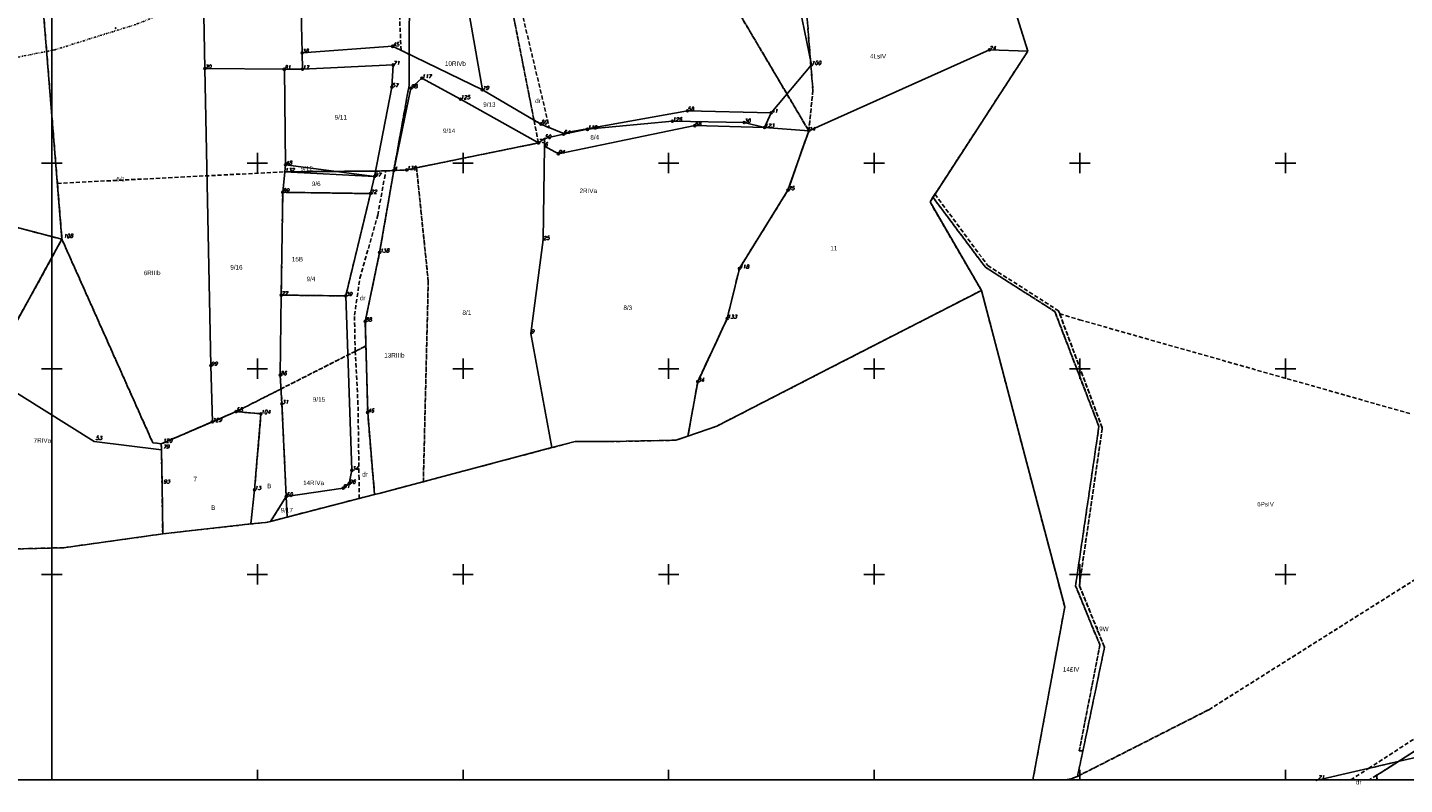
# Model space of a CAD drawing. Extents: x 4615668 to 9249187, y 5334101 to 10688993.
# Tile 45 of 120: x 4667628 to 4667963, y 5336568 to 5336752. Entities that reach past the tile are written whole.
import ezdxf

# ---------------------------------------------------------------- set-up
doc = ezdxf.new("R2010")
doc.units = 0
doc.header["$MEASUREMENT"] = 0
for name, pattern in [('DIVIDE', [1.25, 0.5, -0.25, 0, -0.25, 0, -0.25]), ('GEN7', [13.75, 9.75, -1.5, 1, -1.5]), ('KONTUR', [1.5, 1, -0.5]), ('UZYTEK', [1.5, 1, -0.5])]:
    doc.linetypes.add(name, pattern=pattern)
for name, color, linetype in [('10', 7, 'Continuous'), ('2', 7, 'Continuous'), ('5', 7, 'Continuous'), ('52', 7, 'Continuous'), ('57', 7, 'Continuous'), ('58', 7, 'Continuous'), ('60', 7, 'Continuous'), ('7', 4, 'GEN7'), ('8', 7, 'Continuous'), ('9', 7, 'Continuous')]:
    doc.layers.add(name, color=color, linetype=linetype)
doc.styles.add('ITALICT', font='ITALICT', dxfattribs={"height": 0.2})
doc.styles.add('txt', font='TXT', dxfattribs={"height": 0.2})

# ---------------------------------------------------------------- blocks, each defined once
blk = doc.blocks.new('202')
at = {"layer": '57', "color": 3, "linetype": 'Continuous'}
blk.add_circle((0, 0), 0.25, dxfattribs=at)
blk = doc.blocks.new('203')
at = {"layer": '57', "color": 3, "linetype": 'Continuous'}
blk.add_circle((0, 0), 0.045, dxfattribs=at)
blk = doc.blocks.new('*M2222')
at = {"layer": '60', "color": 7, "linetype": 'Continuous'}
for p, q in [((397.5, 150), (400, 150)), ((397.5, 100), (400, 100)), ((397.5, 50), (400, 50))]:
    blk.add_line(p, q, dxfattribs=at)
blk.add_lwpolyline([(0, 0), (0, 250), (400, 250), (400, 0)], close=True, dxfattribs=at)
blk = doc.blocks.new('*M2223')
at = {"layer": '60', "color": 7, "linetype": 'Continuous'}
for p, q in [((50, 147.5), (50, 152.5)), ((100, 147.5), (100, 152.5)), ((150, 147.5), (150, 152.5)), ((200, 147.5), (200, 152.5)), ((250, 147.5), (250, 152.5)), ((300, 147.5), (300, 152.5)), ((0, 150), (2.5, 150)), ((47.5, 150), (52.5, 150)), ((97.5, 150), (102.5, 150)), ((147.5, 150), (152.5, 150)), ((197.5, 150), (202.5, 150)), ((247.5, 150), (252.5, 150)), ((297.5, 150), (302.5, 150)), ((50, 97.5), (50, 102.5)), ((100, 97.5), (100, 102.5)), ((150, 97.5), (150, 102.5)), ((200, 97.5), (200, 102.5)), ((250, 97.5), (250, 102.5)), ((300, 97.5), (300, 102.5)), ((0, 100), (2.5, 100)), ((47.5, 100), (52.5, 100)), ((97.5, 100), (102.5, 100)), ((147.5, 100), (152.5, 100)), ((197.5, 100), (202.5, 100)), ((247.5, 100), (252.5, 100)), ((297.5, 100), (302.5, 100)), ((50, 47.5), (50, 52.5)), ((100, 47.5), (100, 52.5)), ((150, 47.5), (150, 52.5)), ((200, 47.5), (200, 52.5)), ((250, 47.5), (250, 52.5)), ((300, 47.5), (300, 52.5)), ((0, 50), (2.5, 50)), ((47.5, 50), (52.5, 50)), ((97.5, 50), (102.5, 50)), ((147.5, 50), (152.5, 50)), ((197.5, 50), (202.5, 50)), ((247.5, 50), (252.5, 50)), ((297.5, 50), (302.5, 50)), ((50, 0), (50, 2.5)), ((100, 0), (100, 2.5)), ((150, 0), (150, 2.5)), ((200, 0), (200, 2.5)), ((250, 0), (250, 2.5)), ((300, 0), (300, 2.5))]:
    blk.add_line(p, q, dxfattribs=at)
blk.add_lwpolyline([(0, 0), (0, 250), (400, 250), (400, 0)], close=True, dxfattribs=at)
blk = doc.blocks.new('WYS')
at = {"layer": '52', "color": 67, "linetype": 'Continuous'}
blk.add_circle((0, 0), 0.08, dxfattribs=at)

msp = doc.modelspace()

# ---------------------------------------------------------------- linework, layer by layer
at = {"layer": '2', "color": 5, "linetype": 'Continuous'}
for p, q in [((4667695.234, 5336745.993), (4667694.244, 5336794.023)), ((4667670.574, 5336791.553), (4667671.594, 5336742.153)), ((4667871.674, 5336746.353), (4667861.044, 5336780.853)), ((4667871.674, 5336746.353), (4667861.044, 5336780.853)), ((4667630.656, 5336776.416), (4667636.825, 5336700.643)), ((4667813.974, 5336768.043), (4667819.104, 5336743.083)), ((4667735.014, 5336760.053), (4667739.054, 5336737.013)), ((4667717.244, 5336747.563), (4667695.234, 5336745.993)), ((4667695.234, 5336745.993), (4667695.314, 5336741.993)), ((4667739.054, 5336737.013), (4667717.244, 5336747.563)), ((4667818.424, 5336727.013), (4667862.344, 5336746.693)), ((4667871.674, 5336746.353), (4667847.907, 5336709.756)), ((4667847.907, 5336709.756), (4667871.674, 5336746.353)), ((4667862.344, 5336746.693), (4667871.674, 5336746.353)), ((4667671.594, 5336742.153), (4667690.914, 5336741.973)), ((4667671.594, 5336742.153), (4667673.074, 5336669.933)), ((4667695.314, 5336741.993), (4667717.354, 5336743.023)), ((4667717.034, 5336737.653), (4667717.354, 5336743.023)), ((4667819.104, 5336743.083), (4667809.294, 5336731.383)), ((4667690.914, 5336741.973), (4667695.314, 5336741.993)), ((4667690.914, 5336741.973), (4667691.194, 5336718.763)), ((4667724.334, 5336739.803), (4667721.704, 5336737.413)), ((4667733.734, 5336734.723), (4667724.334, 5336739.803)), ((4667712.834, 5336715.893), (4667717.034, 5336737.653)), ((4667717.524, 5336717.373), (4667721.704, 5336737.413)), ((4667753.294, 5336728.673), (4667739.054, 5336737.013)), ((4667752.694, 5336724.063), (4667733.734, 5336734.723)), ((4667788.924, 5336731.873), (4667758.662, 5336726.459)), ((4667764.614, 5336727.383), (4667785.264, 5336729.343)), ((4667785.264, 5336729.343), (4667802.704, 5336729.023)), ((4667809.294, 5336731.383), (4667788.924, 5336731.873)), ((4667807.674, 5336727.833), (4667802.704, 5336729.023)), ((4667807.674, 5336727.833), (4667809.294, 5336731.383)), ((4667758.662, 5336726.459), (4667753.294, 5336728.673)), ((4667754.194, 5336725.143), (4667758.774, 5336726.233)), ((4667757.534, 5336721.453), (4667790.704, 5336728.273)), ((4667758.774, 5336726.233), (4667764.614, 5336727.383)), ((4667790.704, 5336728.273), (4667807.674, 5336727.833)), ((4667807.674, 5336727.833), (4667818.424, 5336727.013)), ((4667818.424, 5336727.013), (4667813.374, 5336712.593)), ((4667720.664, 5336717.503), (4667752.694, 5336724.063)), ((4667752.694, 5336724.063), (4667754.194, 5336725.143)), ((4667754.164, 5336723.263), (4667753.824, 5336700.493)), ((4667754.164, 5336723.263), (4667754.194, 5336725.143)), ((4667754.164, 5336723.263), (4667757.534, 5336721.453)), ((4667691.194, 5336718.763), (4667691.024, 5336717.043)), ((4667691.194, 5336718.763), (4667712.834, 5336715.893)), ((4667691.024, 5336717.043), (4667690.514, 5336712.073)), ((4667691.024, 5336717.043), (4667712.834, 5336715.893)), ((4667711.864, 5336711.753), (4667712.834, 5336715.893)), ((4667714.074, 5336697.433), (4667717.524, 5336717.373)), ((4667717.524, 5336717.373), (4667720.664, 5336717.503)), ((4667690.514, 5336712.073), (4667690.174, 5336687.073)), ((4667813.374, 5336712.593), (4667801.554, 5336693.533)), ((4667636.825, 5336700.643), (4667603.651, 5336709.355)), ((4667705.834, 5336686.873), (4667711.864, 5336711.753)), ((4667847.907, 5336709.756), (4667860.41, 5336688.22)), ((4667860.41, 5336688.22), (4667847.907, 5336709.756)), ((4667618.732, 5336667.747), (4667636.825, 5336700.643)), ((4667750.854, 5336677.773), (4667753.824, 5336700.493)), ((4667710.594, 5336680.673), (4667714.074, 5336697.433)), ((4667801.554, 5336693.533), (4667798.594, 5336681.353)), ((4667690.174, 5336687.073), (4667689.934, 5336667.633)), ((4667690.174, 5336687.073), (4667705.834, 5336686.873)), ((4667707.354, 5336644.483), (4667705.834, 5336686.873)), ((4667860.41, 5336688.22), (4667823.787, 5336669.445)), ((4667870.964, 5336648.055), (4667860.41, 5336688.22)), ((4667711.174, 5336658.533), (4667710.594, 5336680.673)), ((4667798.594, 5336681.353), (4667791.424, 5336666.023)), ((4667755.984, 5336649.983), (4667750.854, 5336677.773)), ((4667673.074, 5336669.933), (4667673.404, 5336656.283)), ((4667823.787, 5336669.445), (4667796.105, 5336655.232)), ((4667644.648, 5336651.502), (4667618.732, 5336667.747)), ((4667689.934, 5336667.633), (4667690.324, 5336660.663)), ((4667791.424, 5336666.023), (4667789.054, 5336652.813)), ((4667673.404, 5336656.283), (4667679.214, 5336658.743)), ((4667685.214, 5336658.203), (4667679.214, 5336658.743)), ((4667690.324, 5336660.663), (4667691.364, 5336638.113)), ((4667712.844, 5336638.603), (4667711.174, 5336658.533)), ((4667673.404, 5336656.283), (4667660.999, 5336650.906)), ((4667683.674, 5336639.743), (4667685.214, 5336658.203)), ((4667789.054, 5336652.813), (4667796.105, 5336655.232)), ((4667786.094, 5336651.793), (4667769.954, 5336651.443)), ((4667789.054, 5336652.813), (4667786.094, 5336651.793)), ((4667661.03, 5336649.436), (4667644.648, 5336651.502)), ((4667660.999, 5336650.906), (4667661.03, 5336649.436)), ((4667661.03, 5336649.436), (4667661.172, 5336640.945)), ((4667755.984, 5336649.983), (4667723.354, 5336641.353)), ((4667761.594, 5336651.453), (4667755.984, 5336649.983)), ((4667769.954, 5336651.443), (4667761.594, 5336651.453)), ((4667880.658, 5336611.255), (4667870.964, 5336648.055)), ((4667706.674, 5336641.243), (4667707.354, 5336644.483)), ((4667661.33, 5336629.02), (4667661.172, 5336640.945)), ((4667682.744, 5336631.433), (4667683.674, 5336639.743)), ((4667691.364, 5336638.113), (4667705.214, 5336640.133)), ((4667712.844, 5336638.603), (4667691.594, 5336633.123)), ((4667705.214, 5336640.133), (4667706.674, 5336641.243)), ((4667712.844, 5336638.603), (4667713.974, 5336638.853)), ((4667723.354, 5336641.353), (4667713.974, 5336638.853)), ((4667687.584, 5336632.043), (4667691.364, 5336638.113)), ((4667691.364, 5336638.113), (4667691.594, 5336633.123)), ((4667686.344, 5336631.763), (4667682.744, 5336631.433)), ((4667687.584, 5336632.043), (4667686.344, 5336631.763)), ((4667687.584, 5336632.043), (4667691.594, 5336633.123)), ((4667661.33, 5336629.02), (4667653.84, 5336627.959)), ((4667661.33, 5336629.02), (4667682.744, 5336631.433)), ((4667637.228, 5336625.668), (4667619.526, 5336625.207)), ((4667653.84, 5336627.959), (4667637.228, 5336625.668)), ((4667872.924, 5336569.183), (4667880.658, 5336611.255)), ((4667942.431, 5336569.183), (4668002.304, 5336583.093))]:
    msp.add_line(p, q, dxfattribs=at)
at = {"layer": '58', "color": 1, "linetype": 'DIVIDE'}
msp.add_lwpolyline([(4667980.014, 5336981.382), (4667957.383, 5336905.821), (4667944.55, 5336866.624), (4667922.048, 5336826.563), (4667894.907, 5336783.649), (4667856.08, 5336778.626), (4667807.55, 5336772.225), (4667748.614, 5336774.252), (4667717.606, 5336765.411), (4667711.142, 5336767.061), (4667678.408, 5336762.369), (4667654.865, 5336752.907), (4667635.137, 5336746.721), (4667611.843, 5336742.108)], dxfattribs=at)
at = {"layer": '7', "color": 245, "linetype": 'KONTUR'}
for p, q in [((4667861.044, 5336780.853), (4667871.674, 5336746.353)), ((4667635.719, 5336714.233), (4667630.656, 5336776.416)), ((4667630.656, 5336776.416), (4667635.719, 5336714.233)), ((4667794.773, 5336766.999), (4667818.424, 5336727.013)), ((4667818.424, 5336727.013), (4667794.773, 5336766.999)), ((4667721.327, 5336761.212), (4667721.25, 5336738.153)), ((4667721.25, 5336738.153), (4667721.327, 5336761.212)), ((4667752.694, 5336724.063), (4667745.548, 5336760.441)), ((4667745.548, 5336760.441), (4667752.694, 5336724.063)), ((4667819.44, 5336736.794), (4667817.868, 5336756.368)), ((4667817.868, 5336756.368), (4667819.44, 5336736.794)), ((4667871.674, 5336746.353), (4667849.117, 5336711.621)), ((4667721.25, 5336738.153), (4667717.524, 5336717.373)), ((4667717.524, 5336717.373), (4667721.25, 5336738.153)), ((4667818.424, 5336727.013), (4667819.44, 5336736.794)), ((4667819.44, 5336736.794), (4667818.424, 5336727.013)), ((4667818.424, 5336727.013), (4667813.374, 5336712.593)), ((4667813.374, 5336712.593), (4667818.424, 5336727.013)), ((4667723.054, 5336718.041), (4667752.694, 5336724.063)), ((4667752.694, 5336724.063), (4667723.054, 5336718.041)), ((4667715.564, 5336717.258), (4667691.024, 5336717.043)), ((4667714.074, 5336697.433), (4667717.524, 5336717.373)), ((4667717.524, 5336717.373), (4667715.564, 5336717.258)), ((4667720.664, 5336717.503), (4667717.524, 5336717.373)), ((4667717.524, 5336717.373), (4667720.664, 5336717.503)), ((4667723.054, 5336718.041), (4667720.664, 5336717.503)), ((4667720.664, 5336717.503), (4667723.054, 5336718.041)), ((4667725.901, 5336690.447), (4667723.054, 5336718.041)), ((4667723.054, 5336718.041), (4667725.901, 5336690.447)), ((4667635.719, 5336714.233), (4667636.825, 5336700.643)), ((4667690.174, 5336687.073), (4667690.514, 5336712.073)), ((4667690.514, 5336712.073), (4667711.864, 5336711.753)), ((4667690.514, 5336712.073), (4667711.864, 5336711.753)), ((4667813.374, 5336712.593), (4667801.554, 5336693.533)), ((4667801.554, 5336693.533), (4667813.374, 5336712.593)), ((4667636.825, 5336700.643), (4667603.651, 5336709.355)), ((4667603.651, 5336709.355), (4667636.825, 5336700.643)), ((4667711.864, 5336711.753), (4667705.834, 5336686.873)), ((4667848.62, 5336710.855), (4667847.907, 5336709.756)), ((4667847.907, 5336709.756), (4667848.62, 5336710.855)), ((4667847.907, 5336709.756), (4667860.41, 5336688.22)), ((4667860.41, 5336688.22), (4667847.907, 5336709.756)), ((4667849.117, 5336711.621), (4667848.62, 5336710.855)), ((4667848.62, 5336710.855), (4667849.117, 5336711.621)), ((4667848.62, 5336710.855), (4667861.364, 5336693.852)), ((4667861.364, 5336693.852), (4667848.62, 5336710.855)), ((4667849.117, 5336711.621), (4667861.937, 5336694.274)), ((4667636.825, 5336700.643), (4667618.732, 5336667.747)), ((4667618.732, 5336667.747), (4667636.825, 5336700.643)), ((4667636.825, 5336700.643), (4667658.907, 5336651.194)), ((4667710.594, 5336680.673), (4667714.074, 5336697.433)), ((4667801.554, 5336693.533), (4667798.594, 5336681.353)), ((4667798.594, 5336681.353), (4667801.554, 5336693.533)), ((4667861.364, 5336693.852), (4667878.267, 5336683.068)), ((4667878.267, 5336683.068), (4667861.364, 5336693.852)), ((4667861.937, 5336694.274), (4667879.162, 5336683.267)), ((4667724.712, 5336641.713), (4667725.901, 5336690.447)), ((4667725.901, 5336690.447), (4667724.712, 5336641.713)), ((4667705.834, 5336686.873), (4667690.174, 5336687.073)), ((4667860.41, 5336688.22), (4667823.787, 5336669.445)), ((4667870.964, 5336648.055), (4667860.41, 5336688.22)), ((4667878.267, 5336683.068), (4667888.971, 5336655.119)), ((4667888.971, 5336655.119), (4667878.267, 5336683.068)), ((4667879.162, 5336683.267), (4667879.437, 5336682.529)), ((4667889.791, 5336654.746), (4667879.437, 5336682.529)), ((4667879.437, 5336682.529), (4667884.278, 5336681.073)), ((4667879.437, 5336682.529), (4667889.791, 5336654.746)), ((4667710.75, 5336674.724), (4667710.594, 5336680.673)), ((4667798.594, 5336681.353), (4667791.424, 5336666.023)), ((4667791.424, 5336666.023), (4667798.594, 5336681.353)), ((4667884.278, 5336681.073), (4667964.58, 5336658.274)), ((4667690.035, 5336664.237), (4667708.133, 5336673.4)), ((4667708.133, 5336673.4), (4667710.75, 5336674.724)), ((4667711.174, 5336658.533), (4667710.75, 5336674.724)), ((4667710.75, 5336674.724), (4667711.174, 5336658.533)), ((4667791.424, 5336666.023), (4667789.054, 5336652.813)), ((4667789.054, 5336652.813), (4667791.424, 5336666.023)), ((4667679.214, 5336658.743), (4667690.035, 5336664.237)), ((4667673.404, 5336656.283), (4667679.214, 5336658.743)), ((4667679.214, 5336658.743), (4667685.214, 5336658.203)), ((4667685.214, 5336658.203), (4667679.214, 5336658.743)), ((4667712.844, 5336638.603), (4667711.174, 5336658.533)), ((4667711.174, 5336658.533), (4667712.844, 5336638.603)), ((4667660.999, 5336650.906), (4667673.404, 5336656.283)), ((4667685.214, 5336658.203), (4667683.674, 5336639.743)), ((4667683.674, 5336639.743), (4667685.214, 5336658.203)), ((4667796.105, 5336655.232), (4667789.054, 5336652.813)), ((4667888.971, 5336655.119), (4667883.295, 5336616.412)), ((4667883.295, 5336616.412), (4667888.971, 5336655.119)), ((4667786.094, 5336651.793), (4667769.954, 5336651.443)), ((4667789.054, 5336652.813), (4667786.094, 5336651.793)), ((4667884.215, 5336616.479), (4667889.791, 5336654.746)), ((4667889.791, 5336654.746), (4667884.215, 5336616.479)), ((4667658.907, 5336651.194), (4667660.999, 5336650.906)), ((4667755.984, 5336649.983), (4667724.712, 5336641.713)), ((4667761.594, 5336651.453), (4667755.984, 5336649.983)), ((4667769.954, 5336651.443), (4667761.594, 5336651.453)), ((4667880.658, 5336611.255), (4667870.964, 5336648.055)), ((4667724.712, 5336641.713), (4667723.354, 5336641.353)), ((4667683.674, 5336639.743), (4667682.744, 5336631.433)), ((4667682.744, 5336631.433), (4667683.674, 5336639.743)), ((4667712.844, 5336638.603), (4667691.594, 5336633.123)), ((4667713.974, 5336638.853), (4667712.844, 5336638.603)), ((4667723.354, 5336641.353), (4667713.974, 5336638.853)), ((4667686.344, 5336631.763), (4667682.744, 5336631.433)), ((4667687.584, 5336632.043), (4667686.344, 5336631.763)), ((4667691.594, 5336633.123), (4667687.584, 5336632.043)), ((4667661.33, 5336629.02), (4667653.84, 5336627.959)), ((4667682.744, 5336631.433), (4667661.33, 5336629.02)), ((4667637.228, 5336625.668), (4667619.526, 5336625.207)), ((4667653.84, 5336627.959), (4667637.228, 5336625.668)), ((4667915.714, 5336586.274), (4667972.368, 5336622.031)), ((4667972.368, 5336622.031), (4667915.714, 5336586.274)), ((4667883.295, 5336616.412), (4667889.22, 5336602.01)), ((4667889.22, 5336602.01), (4667883.295, 5336616.412)), ((4667890.338, 5336601.487), (4667884.215, 5336616.479)), ((4667884.215, 5336616.479), (4667890.338, 5336601.487)), ((4667872.924, 5336569.183), (4667880.658, 5336611.255)), ((4667889.22, 5336602.01), (4667884.192, 5336576.261)), ((4667884.192, 5336576.261), (4667889.22, 5336602.01)), ((4667885.088, 5336576.261), (4667890.338, 5336601.487)), ((4667890.338, 5336601.487), (4667885.088, 5336576.261)), ((4667883.756, 5336570.062), (4667915.714, 5336586.274)), ((4667915.714, 5336586.274), (4667883.756, 5336570.062)), ((4667982.289, 5336586.693), (4667956.506, 5336570.315)), ((4667956.506, 5336570.315), (4667982.289, 5336586.693)), ((4667883.756, 5336570.062), (4667885.088, 5336576.261)), ((4667885.088, 5336576.261), (4667883.756, 5336570.062)), ((4667884.192, 5336576.261), (4667885.088, 5336576.261)), ((4667885.088, 5336576.261), (4667884.192, 5336576.261)), ((4667880.776, 5336569.183), (4667882.5, 5336569.53)), ((4667882.5, 5336569.53), (4667880.776, 5336569.183)), ((4667882.5, 5336569.53), (4667883.756, 5336570.062)), ((4667883.756, 5336570.062), (4667882.5, 5336569.53)), ((4667956.506, 5336570.315), (4667956.601, 5336569.183)), ((4667956.601, 5336569.183), (4667956.506, 5336570.315))]:
    msp.add_line(p, q, dxfattribs=at)
for points in [[(4667636.825, 5336700.643), (4667635.719, 5336714.233), (4667691.024, 5336717.043), (4667715.564, 5336717.258), (4667717.524, 5336717.373), (4667714.074, 5336697.433), (4667710.594, 5336680.673), (4667710.75, 5336674.724), (4667708.133, 5336673.4), (4667690.035, 5336664.237), (4667679.214, 5336658.743), (4667673.404, 5336656.283), (4667660.999, 5336650.906), (4667658.907, 5336651.194)], [(4667690.514, 5336712.073), (4667690.174, 5336687.073), (4667705.834, 5336686.873), (4667711.864, 5336711.753)]]:
    msp.add_lwpolyline(points, close=True, dxfattribs=at)
msp.add_lwpolyline([(4667823.787, 5336669.445), (4667800.036, 5336657.25), (4667796.105, 5336655.232)], dxfattribs=at)
at = {"layer": '9', "color": 3, "linetype": 'UZYTEK'}
for p, q in [((4667719.285, 5336746.576), (4667718.648, 5336761.653)), ((4667721.327, 5336761.212), (4667721.275, 5336745.613)), ((4667751.593, 5336729.669), (4667745.568, 5336760.339)), ((4667747.587, 5336760.394), (4667755.34, 5336727.762)), ((4667721.275, 5336745.613), (4667719.285, 5336746.576)), ((4667753.294, 5336728.673), (4667751.593, 5336729.669)), ((4667755.34, 5336727.762), (4667753.294, 5336728.673)), ((4667713.631, 5336706.52), (4667715.564, 5336717.258)), ((4667717.524, 5336717.373), (4667714.074, 5336697.433)), ((4667715.564, 5336717.258), (4667717.524, 5336717.373)), ((4667709.285, 5336691.228), (4667713.631, 5336706.52)), ((4667714.074, 5336697.433), (4667710.594, 5336680.673)), ((4667707.96, 5336682.165), (4667709.285, 5336691.228)), ((4667708.133, 5336673.4), (4667707.96, 5336682.165)), ((4667710.594, 5336680.673), (4667710.75, 5336674.724)), ((4667710.75, 5336674.724), (4667708.133, 5336673.4)), ((4667708.133, 5336673.4), (4667710.75, 5336674.724)), ((4667708.818, 5336660.517), (4667708.133, 5336673.4)), ((4667710.75, 5336674.724), (4667711.174, 5336658.533)), ((4667679.214, 5336658.743), (4667690.035, 5336664.237)), ((4667690.035, 5336664.237), (4667690.122, 5336664.281)), ((4667690.122, 5336664.281), (4667690.324, 5336660.663)), ((4667673.404, 5336656.283), (4667679.214, 5336658.743)), ((4667679.214, 5336658.743), (4667685.214, 5336658.203)), ((4667685.214, 5336658.203), (4667679.214, 5336658.743)), ((4667690.324, 5336660.663), (4667691.364, 5336638.113)), ((4667709.068, 5336642.401), (4667708.818, 5336660.517)), ((4667711.174, 5336658.533), (4667712.844, 5336638.603)), ((4667660.999, 5336650.906), (4667673.404, 5336656.283)), ((4667685.214, 5336658.203), (4667683.674, 5336639.743)), ((4667683.674, 5336639.743), (4667685.214, 5336658.203)), ((4667661.03, 5336649.436), (4667660.999, 5336650.906)), ((4667661.172, 5336640.945), (4667661.03, 5336649.436)), ((4667709.066, 5336637.629), (4667709.068, 5336642.401)), ((4667661.33, 5336629.02), (4667661.172, 5336640.945)), ((4667683.674, 5336639.743), (4667682.744, 5336631.433)), ((4667682.744, 5336631.433), (4667683.674, 5336639.743)), ((4667712.844, 5336638.603), (4667709.066, 5336637.629)), ((4667691.364, 5336638.113), (4667687.584, 5336632.043)), ((4667686.344, 5336631.763), (4667682.744, 5336631.433)), ((4667687.584, 5336632.043), (4667686.344, 5336631.763)), ((4667682.744, 5336631.433), (4667661.33, 5336629.02)), ((4667954.535, 5336571.995), (4667981.198, 5336589.232)), ((4667982.289, 5336586.693), (4667961.813, 5336573.686)), ((4667950.185, 5336569.183), (4667954.535, 5336571.995)), ((4667961.813, 5336573.686), (4667954.535, 5336571.995)), ((4667954.535, 5336571.995), (4667961.813, 5336573.686)), ((4667961.813, 5336573.686), (4667956.506, 5336570.315)), ((4667956.506, 5336570.315), (4667954.728, 5336569.183))]:
    msp.add_line(p, q, dxfattribs=at)

# ---------------------------------------------------------------- block references
at = {"layer": '52', "color": 67, "linetype": 'Continuous'}
msp.add_blockref('WYS', (4667649.901, 5336751.98), dxfattribs=at)
at = {"layer": '57', "color": 3, "linetype": 'Continuous'}
for name, p in [('202', (4667695.234, 5336745.993)), ('202', (4667717.244, 5336747.563)), ('202', (4667862.344, 5336746.693)), ('202', (4667671.594, 5336742.153)), ('202', (4667690.914, 5336741.973)), ('202', (4667695.314, 5336741.993)), ('202', (4667717.354, 5336743.023)), ('202', (4667819.104, 5336743.083)), ('202', (4667724.334, 5336739.803)), ('202', (4667717.034, 5336737.653)), ('202', (4667721.704, 5336737.413)), ('202', (4667739.054, 5336737.013)), ('202', (4667733.734, 5336734.723)), ('202', (4667788.924, 5336731.873)), ('202', (4667753.294, 5336728.673)), ('202', (4667785.264, 5336729.343)), ('202', (4667802.704, 5336729.023)), ('202', (4667809.294, 5336731.383)), ('202', (4667758.774, 5336726.233)), ('202', (4667764.614, 5336727.383)), ('202', (4667790.704, 5336728.273)), ('202', (4667807.674, 5336727.833)), ('202', (4667818.424, 5336727.013)), ('202', (4667752.694, 5336724.063)), ('203', (4667754.164, 5336723.263)), ('203', (4667754.194, 5336725.143)), ('202', (4667691.194, 5336718.763)), ('202', (4667757.534, 5336721.453)), ('203', (4667691.024, 5336717.043)), ('202', (4667712.834, 5336715.893)), ('202', (4667717.524, 5336717.373)), ('202', (4667720.664, 5336717.503)), ('202', (4667690.514, 5336712.073)), ('202', (4667813.374, 5336712.593)), ('202', (4667711.864, 5336711.753)), ('203', (4667636.825, 5336700.643)), ('203', (4667753.824, 5336700.493)), ('202', (4667714.074, 5336697.433)), ('202', (4667801.554, 5336693.533)), ('202', (4667690.174, 5336687.073)), ('202', (4667705.834, 5336686.873)), ('202', (4667710.594, 5336680.673)), ('202', (4667798.594, 5336681.353)), ('203', (4667750.854, 5336677.773)), ('202', (4667673.074, 5336669.933)), ('202', (4667689.934, 5336667.633)), ('202', (4667791.424, 5336666.023)), ('202', (4667679.214, 5336658.743)), ('202', (4667685.214, 5336658.203)), ('202', (4667690.324, 5336660.663)), ('202', (4667711.174, 5336658.533)), ('202', (4667673.404, 5336656.283)), ('203', (4667644.648, 5336651.502)), ('203', (4667660.999, 5336650.906)), ('203', (4667661.03, 5336649.436)), ('202', (4667707.354, 5336644.483)), ('203', (4667661.172, 5336640.945)), ('202', (4667683.674, 5336639.743)), ('202', (4667691.364, 5336638.113)), ('202', (4667705.214, 5336640.133)), ('202', (4667706.674, 5336641.243)), ('203', (4667941.914, 5336569.063))]:
    msp.add_blockref(name, p, dxfattribs=at)
at = {"layer": '60', "color": 7, "linetype": 'Continuous'}
for name, p in [('*M2222', (4667234.354, 5336569.183)), ('*M2223', (4667634.354, 5336569.183))]:
    msp.add_blockref(name, p, dxfattribs=at)

# ---------------------------------------------------------------- texts
at = {"layer": '10', "color": 125, "linetype": 'Continuous', "style": 'txt', "width": 0.909091}
for s, p in [('dr', (4667751.895, 5336733.757)), ('dr', (4667709.24, 5336685.82)), ('dr', (4667709.854, 5336642.949)), ('B', (4667686.738, 5336640.114)), ('B', (4667673.121, 5336634.838)), ('dr', (4667951.465, 5336568.116))]:
    msp.add_text(s, height=1.1, dxfattribs=at).set_placement(p)
at = {"layer": '5', "color": 6, "linetype": 'Continuous', "style": 'txt', "width": 0.909091}
for s, p in [('9/13', (4667739.278, 5336732.849)), ('9/11', (4667703.143, 5336729.756)), ('9/14', (4667729.489, 5336726.469)), ('8/4', (4667765.31, 5336724.904)), ('6/1', (4667650.078, 5336714.719)), ('9/12', (4667694.868, 5336717.301)), ('9/6', (4667697.604, 5336713.589)), ('11', (4667823.676, 5336697.949)), ('9/16', (4667677.774, 5336693.277)), ('9/4', (4667696.327, 5336690.458)), ('8/1', (4667734.219, 5336682.268)), ('8/3', (4667773.364, 5336683.444)), ('9/15', (4667697.846, 5336661.153)), ('7', (4667668.817, 5336641.795)), ('9/17', (4667690.016, 5336634.231))]:
    msp.add_text(s, height=1.1, dxfattribs=at).set_placement(p)
at = {"layer": '57', "color": 3, "linetype": 'Continuous', "style": 'ITALICT'}
for s, p in [('38', (4667695.234, 5336745.993)), ('45', (4667717.244, 5336747.563)), ('24', (4667862.344, 5336746.693)), ('70', (4667671.594, 5336742.153)), ('81', (4667690.914, 5336741.973)), ('17', (4667695.314, 5336741.993)), ('71', (4667717.354, 5336743.023)), ('100', (4667819.104, 5336743.083)), ('117', (4667724.334, 5336739.803)), ('57', (4667717.034, 5336737.653)), ('98', (4667721.704, 5336737.413)), ('125', (4667733.734, 5336734.723)), ('19', (4667739.054, 5336737.013)), ('58', (4667788.924, 5336731.873)), ('41', (4667809.294, 5336731.383)), ('80', (4667753.294, 5336728.673)), ('126', (4667785.264, 5336729.343)), ('68', (4667790.704, 5336728.273)), ('30', (4667802.704, 5336729.023)), ('50', (4667754.194, 5336725.143)), ('64', (4667758.774, 5336726.233)), ('119', (4667764.614, 5336727.383)), ('123', (4667807.674, 5336727.833)), ('14', (4667818.424, 5336727.013)), ('73', (4667752.694, 5336724.063)), ('6', (4667754.164, 5336723.263)), ('94', (4667757.534, 5336721.453)), ('48', (4667691.194, 5336718.763)), ('132', (4667691.024, 5336717.043)), ('97', (4667712.834, 5336715.893)), ('4', (4667717.524, 5336717.373)), ('136', (4667720.664, 5336717.503)), ('89', (4667690.514, 5336712.073)), ('22', (4667711.864, 5336711.753)), ('75', (4667813.374, 5336712.593)), ('108', (4667637.175, 5336700.993)), ('25', (4667753.824, 5336700.493)), ('138', (4667714.074, 5336697.433)), ('118', (4667801.554, 5336693.533)), ('77', (4667690.174, 5336687.073)), ('39', (4667705.834, 5336686.873)), ('133', (4667798.594, 5336681.353)), ('88', (4667710.594, 5336680.673)), ('9', (4667750.854, 5336677.773)), ('99', (4667673.074, 5336669.933)), ('86', (4667689.934, 5336667.633)), ('84', (4667791.424, 5336666.023)), ('55', (4667679.214, 5336658.743)), ('104', (4667685.214, 5336658.203)), ('31', (4667690.324, 5336660.663)), ('46', (4667711.174, 5336658.533)), ('129', (4667673.404, 5336656.283)), ('53', (4667644.998, 5336651.852)), ('120', (4667661.349, 5336651.256)), ('79', (4667661.38, 5336649.786)), ('34', (4667707.354, 5336644.483)), ('93', (4667661.522, 5336641.295)), ('96', (4667706.674, 5336641.243)), ('13', (4667683.674, 5336639.743)), ('60', (4667691.364, 5336638.113)), ('91', (4667705.214, 5336640.133)), ('21', (4667942.264, 5336569.413))]:
    msp.add_text(s, height=0.9, dxfattribs=at).set_placement(p)
at = {"layer": '8', "color": 59, "linetype": 'Continuous', "style": 'txt', "width": 0.909091}
for s, p in [('4LsIV', (4667833.325, 5336744.603)), ('10RIVb', (4667729.963, 5336742.807)), ('2RIVa', (4667762.694, 5336711.886)), ('15B', (4667692.743, 5336695.263)), ('6RIIIb', (4667656.733, 5336691.925)), ('13RIIIb', (4667715.216, 5336671.89)), ('7RIVa', (4667629.953, 5336651.172)), ('14RIVa', (4667695.467, 5336640.869)), ('6PsIV', (4667927.458, 5336635.7)), ('19W', (4667888.198, 5336605.365)), ('14%%163IV', (4667880.222, 5336595.547))]:
    msp.add_text(s, height=1.1, dxfattribs=at).set_placement(p)

doc.saveas('drawing.dxf')
